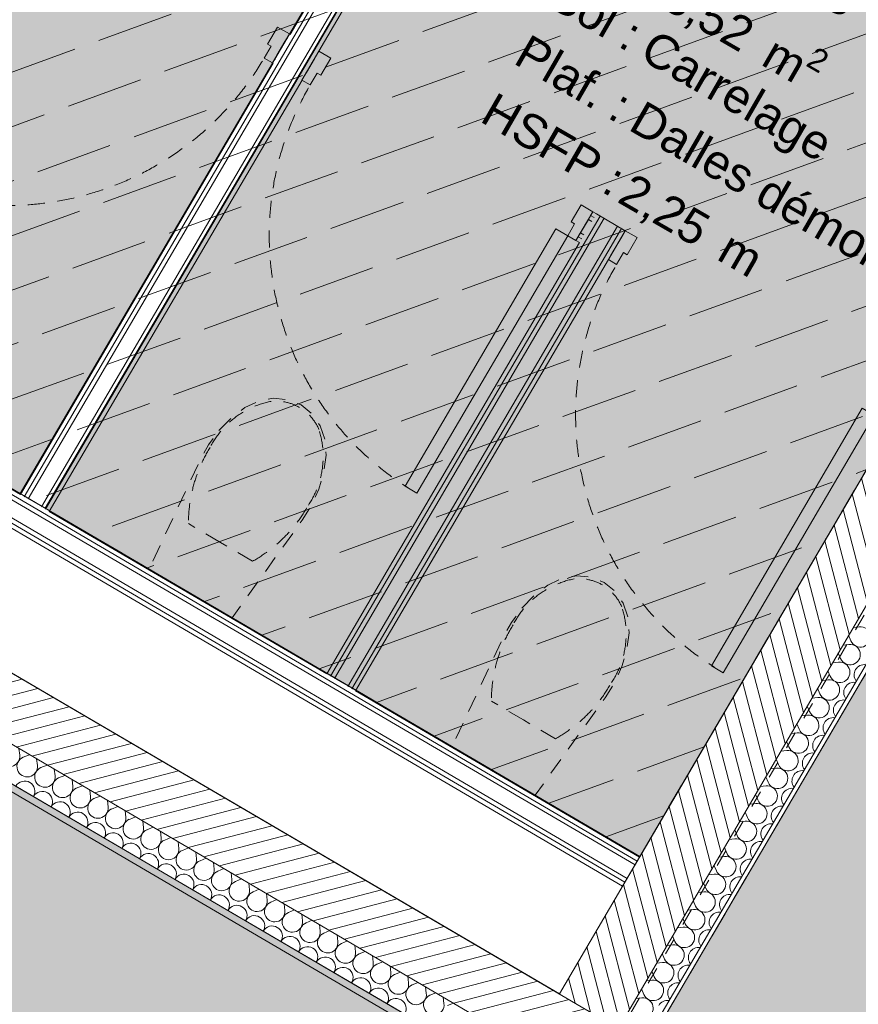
# Model space of a CAD drawing. Header units: millimetres. Extents: x -95266 to 45774, y -33242 to 22435.
# Tile 54 of 88: x -70757 to -68301, y 4551 to 7435. Entities that reach past the tile are written whole.
import ezdxf
from ezdxf.enums import TextEntityAlignment as Align

# ---------------------------------------------------------------- set-up
doc = ezdxf.new("R2010")
doc.units = ezdxf.units.MM
doc.header["$MEASUREMENT"] = 0
for name, pattern in [('! FIN Pointille', [87.5, 50, -37.5]), ('! STR Pointille', [87.5, 50, -37.5]), ('TIRET 2', [100, 50, -50]), ('Tirets petits', [125, 75, -50])]:
    doc.linetypes.add(name, pattern=pattern)
for name, color, linetype in [('01-STR_Dalles.ARCHI', 7, 'Continuous'), ('01-STR_Murs extérieurs.ARCHI', 7, 'Continuous'), ('01-STR_Murs.ARCHI', 7, 'Continuous'), ('03-SURFACE _ Utile.ARCHI', 7, 'Continuous'), ('04-SOE_Cloisons .ARCHI', 7, 'Continuous'), ('04-SOE_Faux Plafond.ARCHI', 7, 'Continuous'), ('04-SOE_Revetement de sol.ARCHI', 7, 'Continuous'), ('05-INF _ Sécurité CF.ARCHI', 7, 'Continuous'), ('06-REP _ EQUIP MOBI _ hors marché.ARCHI', 7, 'Continuous'), ('Marques de Zone Archicad', 7, 'Continuous'), ('Portes Archicad', 7, 'Continuous')]:
    doc.layers.add(name, color=color, linetype=linetype)
doc.styles.add('STYLE_GENERE_1', font='arial.ttf')
doc.styles.add('STYLE_GENERE_2', font='arial.ttf')

# ---------------------------------------------------------------- blocks, each defined once
blk = doc.blocks.new('Dalle_1_2', base_point=(-76490.4, 21808.4))
at = {"layer": '01-STR_Dalles.ARCHI', "color": 7, "linetype": 'Continuous', "lineweight": 5, "flags": 128}
blk.add_lwpolyline([(-76490.4, 21808.4), (-87291.7, 4437.9), (-82006.1, 1387.3), (-82425.9, 539.4), (-77581.8, -2296.9), (-72433.7, 6489), (-56478, -2855), (-54056.4, -4268.9), (-54717.7, -5397.6), (-55839.4, -4740.4), (-56513, -5890.1), (-48741.5, -10399.6), (-47429.1, -8161.6), (-44547, -9851.7), (-45759.6, -11920.3), (-44179.8, -12831.6), (-42533.9, -10035.9), (-41442, -10665.3), (-36023.4, -1555.2)], close=True, dxfattribs=at)
blk = doc.blocks.new('Espace collaboratif__9_2', base_point=(-64221.4, 3735.4))
at = {"layer": '03-SURFACE _ Utile.ARCHI', "linetype": 'Continuous', "lineweight": 0, "true_color": 0xe4e4e4}
blk.add_hatch(color=254, dxfattribs=at).paths.add_polyline_path([(-67186.2, 7384.9), (-68917.6, 4429.9), (-59819.3, -898.3), (-58094.5, 2058)])
at = {"layer": 'Marques de Zone Archicad', "color": 7, "lineweight": 5}
for tag, height, style, p in [('ROOM_NAME', 125, 'STYLE_GENERE_2', (-64359.8, 4467.1)), ('measuredAreaCode', 100, 'STYLE_GENERE_1', (-64575.9, 4098.6)), ('DUMMY_862', 100, 'STYLE_GENERE_1', (-64674.1, 3928.5)), ('DUMMY_864', 100, 'STYLE_GENERE_1', (-64772.3, 3758.4)), ('DUMMY_863', 100, 'STYLE_GENERE_1', (-64403.4, 3772.2)), ('DUMMY_861', 125, 'STYLE_GENERE_2', (-62998.4, 3709.7)), ('titleZoneLevel', 100, 'STYLE_GENERE_1', (-64870.5, 3588.3)), ('DUMMY_865', 100, 'STYLE_GENERE_1', (-64435.6, 3564))]:
    blk.add_attdef(tag, text='', height=height, rotation=329.9997, dxfattribs=dict(at, style=style)).set_placement(p, align=Align.TOP_LEFT)
blk = doc.blocks.new('Sanitaires_VEFA_10_2', base_point=(-68763.2, 7287.3))
at = {"layer": '03-SURFACE _ Utile.ARCHI', "linetype": 'Continuous', "lineweight": 0, "true_color": 0xdbebd6}
blk.add_hatch(color=254, dxfattribs=at).paths.add_polyline_path([(-68940.9, 4983.4), (-67558.8, 7342.4), (-69300.3, 8362.9), (-70682.5, 6003.9)])
at = {"layer": 'Marques de Zone Archicad', "color": 7, "lineweight": 5, "char_height": 100, "attachment_point": 1, "rotation": 329.9997, "style": 'STYLE_GENERE_1'}
for s, insert in [('\\A1;{\\pql;\\pt0,3300;\\fArial|b0|i0|c0|p0;\\W1.000000;5,52\\fArial|b0|i0|c0|p0;\\W1.000000;\\A1{\\H.66x;\\S^  ;}\\fArial|b0|i0|c0|p0;\\W1.000000; m\\fArial|b0|i0|c0|p0;\\W1.000000;\\A1{\\H.66x;\\S2^  ;}}', (-68816.7, 7585)), ('\\A1;{\\pql;\\pt0,3300;\\fArial|b0|i0|c0|p0;\\W1.000000;2,25\\fArial|b0|i0|c0|p0;\\W1.000000;\\A1{\\H.66x;\\S^  ;}\\fArial|b0|i0|c0|p0;\\W1.000000; m\\fArial|b0|i0|c0|p0;\\W1.000000;\\A1{\\H.66x;\\S^  ;}}', (-68961, 6989.5))]:
    blk.add_mtext(s, dxfattribs=dict(at, insert=insert))
at = {"layer": 'Marques de Zone Archicad', "color": 7, "lineweight": 5}
for tag, height, style, p in [('ROOM_NAME', 125, 'STYLE_GENERE_2', (-68950.6, 7934)), ('measuredAreaCode', 100, 'STYLE_GENERE_1', (-69068.5, 7735.6)), ('DUMMY_862', 100, 'STYLE_GENERE_1', (-69166.7, 7565.4)), ('DUMMY_861', 125, 'STYLE_GENERE_2', (-68241, 7552.8)), ('DUMMY_864', 100, 'STYLE_GENERE_1', (-69264.9, 7395.3)), ('DUMMY_863', 100, 'STYLE_GENERE_1', (-68896.1, 7409.2)), ('titleZoneLevel', 100, 'STYLE_GENERE_1', (-69363.1, 7225.2)), ('DUMMY_865', 100, 'STYLE_GENERE_1', (-68928.3, 7201))]:
    blk.add_attdef(tag, text='', height=height, rotation=329.9997, dxfattribs=dict(at, style=style)).set_placement(p, align=Align.TOP_LEFT)
blk = doc.blocks.new('Sanitaires_VEFA_17_2', base_point=(-70629.7, 8335.3))
at = {"layer": '03-SURFACE _ Utile.ARCHI', "linetype": 'Continuous', "lineweight": 0, "true_color": 0xdbebd6}
blk.add_hatch(color=254, dxfattribs=at).paths.add_polyline_path([(-72477.2, 7055.5), (-70755.9, 6046.9), (-69373.7, 8405.8), (-71094.9, 9414.4)])
at = {"layer": 'Marques de Zone Archicad', "color": 7, "lineweight": 5, "insert": (-70827.5, 8037.5), "char_height": 100, "attachment_point": 1, "rotation": 329.9997, "style": 'STYLE_GENERE_1'}
blk.add_mtext('\\A1;{\\pql;\\pt0,3300;\\fArial|b0|i0|c0|p0;\\W1.000000;2,25\\fArial|b0|i0|c0|p0;\\W1.000000;\\A1{\\H.66x;\\S^  ;}\\fArial|b0|i0|c0|p0;\\W1.000000; m\\fArial|b0|i0|c0|p0;\\W1.000000;\\A1{\\H.66x;\\S^  ;}}', dxfattribs=at)
at = {"layer": 'Marques de Zone Archicad', "color": 7, "lineweight": 5}
for tag, height, style, p in [('ROOM_NAME', 125, 'STYLE_GENERE_2', (-70817.2, 8982)), ('measuredAreaCode', 100, 'STYLE_GENERE_1', (-70935.1, 8783.5)), ('DUMMY_862', 100, 'STYLE_GENERE_1', (-71033.3, 8613.4)), ('DUMMY_861', 125, 'STYLE_GENERE_2', (-70107.5, 8600.8)), ('DUMMY_863', 100, 'STYLE_GENERE_1', (-70762.6, 8457.2)), ('DUMMY_864', 100, 'STYLE_GENERE_1', (-71131.5, 8443.3)), ('titleZoneLevel', 100, 'STYLE_GENERE_1', (-71229.7, 8273.2)), ('DUMMY_865', 100, 'STYLE_GENERE_1', (-70794.9, 8249))]:
    blk.add_attdef(tag, text='', height=height, rotation=329.9997, dxfattribs=dict(at, style=style)).set_placement(p, align=Align.TOP_LEFT)
blk = doc.blocks.new('Dalle_2_2', base_point=(-75664.5, 975.3))
at = {"layer": '01-STR_Dalles.ARCHI', "linetype": 'Continuous', "lineweight": 5}
h = blk.add_hatch(dxfattribs=at)
h.set_pattern_fill('GRAVILLON_0002', color=8, style=0, pattern_type=2)
h.set_pattern_definition([(45, (0, 175), (-55.68466, 55.68466), [0, -52.5, 0, -78.75]), (110, (175, 175), (74.00079, 26.93409), [0, -38.5, 0, -66.5])])
h.paths.add_polyline_path([(-75664.5, 975.3), (-73936.6, -29.2), (-72034.9, 3175.5), (-57767.4, -5081.8), (-56608.4, -3103.1), (-72575.3, 6247.4)])
h.paths.add_polyline_path([(-67897.4, 2587.8), (-67034.6, 2082.2), (-67540.1, 1219.4), (-68402.9, 1725)], flags=0)
h.paths.add_polyline_path([(-65567.8, 1222.8), (-64705, 717.2), (-65210.6, -145.6), (-66073.4, 360)], flags=0)
h.paths.add_polyline_path([(-63238.3, -142.2), (-62375.5, -647.8), (-62881, -1510.6), (-63743.8, -1005)], flags=0)
at = {"layer": '01-STR_Dalles.ARCHI', "color": 7, "linetype": 'Continuous', "lineweight": 5, "flags": 128}
blk.add_lwpolyline([(-75664.5, 975.3), (-73936.6, -29.2), (-72034.9, 3175.5), (-57767.4, -5081.8), (-56608.4, -3103.1), (-72575.3, 6247.4)], close=True, dxfattribs=at)
blk = doc.blocks.new('Dalle_10_2', base_point=(-67186.2, 7384.9))
at = {"layer": '04-SOE_Faux Plafond.ARCHI', "color": 252, "linetype": 'Tirets petits', "lineweight": 5, "flags": 128}
blk.add_lwpolyline([(-67186.2, 7384.9), (-54748.7, 97.2), (-56478, -2855), (-68917.6, 4429.9)], close=True, dxfattribs=at)
blk = doc.blocks.new('Dalle_19_2', base_point=(-67186.2, 7384.9))
at = {"layer": '04-SOE_Revetement de sol.ARCHI', "color": 7, "linetype": 'Continuous', "lineweight": 5, "flags": 128}
blk.add_lwpolyline([(-67186.2, 7384.9), (-54748.5, 97.1), (-56478, -2855), (-68917.6, 4429.9)], close=True, dxfattribs=at)
blk = doc.blocks.new('Dalle_22_2', base_point=(-72476.9, 7055.3))
at = {"layer": '04-SOE_Revetement de sol.ARCHI', "color": 7, "linetype": 'Continuous', "lineweight": 5, "flags": 128}
blk.add_lwpolyline([(-72476.9, 7055.3), (-71095.1, 9414.1), (-67558.8, 7342.4), (-68940.7, 4983.3)], close=True, dxfattribs=at)
blk = doc.blocks.new('Dalle_24_2', base_point=(-71094.9, 9414.4))
at = {"layer": '04-SOE_Faux Plafond.ARCHI', "linetype": 'Continuous', "lineweight": 5, "true_color": 0xb3b3b3}
h = blk.add_hatch(dxfattribs=at)
h.set_pattern_fill('Tirets_0002', color=253, style=0, pattern_type=2)
h.set_pattern_definition([(20, (0, 0), (-102.606, 281.9078), [225, -75]), (20, (89.65, 192.26), (-102.606, 281.9078), [225, -75])])
h.paths.add_polyline_path([(-71094.9, 9414.4), (-72477.2, 7055.5), (-68941, 4983.5), (-67558.8, 7342.4)])
at = {"layer": '04-SOE_Faux Plafond.ARCHI', "color": 252, "linetype": 'Tirets petits', "lineweight": 5, "flags": 128}
blk.add_lwpolyline([(-71094.9, 9414.4), (-72477.2, 7055.5), (-68941, 4983.5), (-67558.8, 7342.4)], close=True, dxfattribs=at)
blk = doc.blocks.new('*X167')
at = {"layer": '01-STR_Murs.ARCHI', "color": 7, "linetype": 'Continuous', "lineweight": 5}
for p, q in [((-68298.2, 5656.7), (-68315.9, 5654.7)), ((-68322.5, 5615.3), (-68329.3, 5631.7)), ((-68328.5, 5604.9), (-68346.2, 5602.9)), ((-68352.8, 5563.5), (-68359.7, 5579.9)), ((-68358.9, 5553.1), (-68376.5, 5551.1)), ((-68383.1, 5511.7), (-68390, 5528.1)), ((-68389.2, 5501.4), (-68406.9, 5499.4)), ((-68413.5, 5460), (-68420.3, 5476.4)), ((-68443.8, 5408.2), (-68450.7, 5424.6)), ((-68419.5, 5449.6), (-68437.2, 5447.6)), ((-68449.9, 5397.8), (-68467.5, 5395.8)), ((-68474.1, 5356.4), (-68481, 5372.8)), ((-68480.2, 5346.1), (-68497.9, 5344.1)), ((-68504.5, 5304.7), (-68511.3, 5321.1)), ((-68510.5, 5294.3), (-68528.2, 5292.3)), ((-68534.8, 5252.9), (-68541.7, 5269.3)), ((-68540.9, 5242.5), (-68558.5, 5240.5)), ((-68565.1, 5201.1), (-68572, 5217.5)), ((-68595.5, 5149.4), (-68602.3, 5165.8)), ((-68571.2, 5190.8), (-68588.9, 5188.8)), ((-68601.5, 5139), (-68619.2, 5137)), ((-68625.8, 5097.6), (-68632.7, 5114)), ((-68631.8, 5087.2), (-68649.5, 5085.2)), ((-68656.1, 5045.8), (-68663, 5062.2)), ((-68662.2, 5035.5), (-68679.8, 5033.4)), ((-68686.4, 4994), (-68693.3, 5010.4)), ((-68692.5, 4983.7), (-68710.2, 4981.7)), ((-68722.8, 4931.9), (-68740.5, 4929.9)), ((-68716.8, 4942.3), (-68723.7, 4958.7)), ((-68747.1, 4890.5), (-68754, 4906.9)), ((-68753.2, 4880.2), (-68770.8, 4878.1)), ((-68777.4, 4838.7), (-68784.3, 4855.1)), ((-68783.5, 4828.4), (-68801.2, 4826.4)), ((-68807.8, 4787), (-68814.7, 4803.4)), ((-68813.8, 4776.6), (-68831.5, 4774.6)), ((-68838.1, 4735.2), (-68845, 4751.6)), ((-68844.2, 4724.9), (-68861.8, 4722.8)), ((-68874.5, 4673.1), (-68892.2, 4671.1)), ((-68868.4, 4683.4), (-68875.3, 4699.8)), ((-68898.8, 4631.7), (-68905.6, 4648.1)), ((-68904.8, 4621.3), (-68922.5, 4619.3)), ((-68929.1, 4579.9), (-68936, 4596.3)), ((-68935.2, 4569.5), (-68952.8, 4567.5))]:
    blk.add_line(p, q, dxfattribs=at)
for centre, start, end in [((-68294.8, 5626.9), 202.7637, 96.5035), ((-68325.1, 5575.1), 202.7637, 96.5035), ((-68355.5, 5523.3), 202.7637, 96.5035), ((-68283.4, 5515.9), 81.6087, 149.6336), ((-68283.4, 5515.9), 149.6336, 217.6585), ((-68385.8, 5471.6), 202.7637, 96.5035), ((-68313.7, 5464.1), 81.6087, 149.6336), ((-68313.7, 5464.1), 149.6336, 217.6585), ((-68416.1, 5419.8), 202.7637, 96.5035), ((-68344, 5412.3), 149.6336, 217.6585), ((-68344, 5412.3), 81.6087, 149.6336), ((-68446.5, 5368), 202.7637, 96.5035), ((-68374.3, 5360.6), 149.6336, 217.6585), ((-68374.3, 5360.6), 81.6087, 149.6336), ((-68476.8, 5316.3), 202.7637, 96.5035), ((-68404.7, 5308.8), 81.6087, 149.6336), ((-68404.7, 5308.8), 149.6336, 217.6585), ((-68507.1, 5264.5), 202.7637, 96.5035), ((-68435, 5257), 81.6087, 149.6336), ((-68435, 5257), 149.6336, 217.6585), ((-68537.5, 5212.7), 202.7637, 96.5035), ((-68465.3, 5205.3), 149.6336, 217.6585), ((-68465.3, 5205.3), 81.6087, 149.6336), ((-68567.8, 5161), 202.7637, 96.5035), ((-68495.7, 5153.5), 149.6336, 217.6585), ((-68495.7, 5153.5), 81.6087, 149.6336), ((-68598.1, 5109.2), 202.7637, 96.5035), ((-68526, 5101.7), 149.6336, 217.6585), ((-68526, 5101.7), 81.6087, 149.6336), ((-68628.5, 5057.4), 202.7637, 96.5035), ((-68556.3, 5049.9), 81.6087, 149.6336), ((-68556.3, 5049.9), 149.6336, 217.6585), ((-68658.8, 5005.7), 202.7637, 96.5035), ((-68586.7, 4998.2), 81.6087, 149.6336), ((-68586.7, 4998.2), 149.6336, 217.6585), ((-68689.1, 4953.9), 202.7637, 96.5035), ((-68617, 4946.4), 149.6336, 217.6585), ((-68617, 4946.4), 81.6087, 149.6336), ((-68719.4, 4902.1), 202.7637, 96.5035), ((-68647.3, 4894.6), 149.6336, 217.6585), ((-68647.3, 4894.6), 81.6087, 149.6336), ((-68749.8, 4850.4), 202.7637, 96.5035), ((-68677.7, 4842.9), 149.6336, 217.6585), ((-68677.7, 4842.9), 81.6087, 149.6336), ((-68780.1, 4798.6), 202.7637, 96.5035), ((-68708, 4791.1), 81.6087, 149.6336), ((-68708, 4791.1), 149.6336, 217.6585), ((-68810.4, 4746.8), 202.7637, 96.5035), ((-68738.3, 4739.3), 81.6087, 149.6336), ((-68738.3, 4739.3), 149.6336, 217.6585), ((-68840.8, 4695), 202.7637, 96.5035), ((-68768.7, 4687.6), 149.6336, 217.6585), ((-68768.7, 4687.6), 81.6087, 149.6336), ((-68871.1, 4643.3), 202.7637, 96.5035), ((-68799, 4635.8), 149.6336, 217.6585), ((-68799, 4635.8), 81.6087, 149.6336), ((-68901.4, 4591.5), 202.7637, 96.5035), ((-68829.3, 4584), 149.6336, 217.6585), ((-68829.3, 4584), 81.6087, 149.6336), ((-68931.8, 4539.7), 202.7637, 96.5035), ((-68859.7, 4532.3), 81.6087, 149.6336)]:
    blk.add_arc(centre, 30, start, end, dxfattribs=at)
blk = doc.blocks.new('Mur_19_2', base_point=(-69176.5, 4581.5))
at = {"layer": '01-STR_Murs.ARCHI', "linetype": 'Continuous', "lineweight": 0, "true_color": 0x000000}
h = blk.add_hatch(dxfattribs=at)
h.set_pattern_fill('Hachure_simple_0002', color=18, style=0, pattern_type=2)
h.set_pattern_definition([(104.633596, (0, 0), (36.283545, 9.473878), [])])
h.paths.add_polyline_path([(-67558.8, 7342.4), (-69176.5, 4581.5), (-69003.9, 4480.4), (-67386.2, 7241.3)])
at = {"layer": '01-STR_Murs.ARCHI', "color": 7, "linetype": 'Continuous', "lineweight": 5}
for p, q in [((-68928.8, 4436.5), (-67210.1, 7369.9)), ((-69003.9, 4480.4), (-67386.2, 7241.3))]:
    blk.add_line(p, q, dxfattribs=at)
at = {"layer": '01-STR_Murs.ARCHI', "color": 7, "linetype": 'Continuous', "lineweight": 5, "flags": 128}
for points in [[(-68917.6, 4429.9), (-67148.3, 7449.6)], [(-67558.8, 7342.4), (-69176.5, 4581.5)]]:
    blk.add_lwpolyline(points, dxfattribs=at)
at = {"layer": '01-STR_Murs.ARCHI', "color": 7, "lineweight": 5}
blk.add_blockref('*X167', (0, 0), dxfattribs=at)
blk = doc.blocks.new('*X374')
at = {"layer": '01-STR_Murs extérieurs.ARCHI', "color": 7, "linetype": 'Continuous', "lineweight": 5}
for p, q in [((-70757, 5280.6), (-70759.2, 5299.8)), ((-70746.7, 5274.6), (-70728.9, 5282)), ((-70705.3, 5250.3), (-70707.5, 5269.5)), ((-70694.9, 5244.2), (-70677.1, 5251.7)), ((-70653.5, 5220), (-70655.7, 5239.2)), ((-70643.1, 5213.9), (-70625.3, 5221.4)), ((-70601.7, 5189.7), (-70603.9, 5208.8)), ((-70591.4, 5183.6), (-70573.5, 5191.1)), ((-70549.9, 5159.3), (-70552.1, 5178.5)), ((-70539.6, 5153.3), (-70521.8, 5160.7)), ((-70498.2, 5129), (-70500.4, 5148.2)), ((-70487.8, 5122.9), (-70470, 5130.4)), ((-70446.4, 5098.7), (-70448.6, 5117.9)), ((-70436, 5092.6), (-70418.2, 5100.1)), ((-70394.6, 5068.4), (-70396.8, 5087.6)), ((-70384.3, 5062.3), (-70366.4, 5069.8)), ((-70342.8, 5038.1), (-70345, 5057.2)), ((-70332.5, 5032), (-70314.7, 5039.5)), ((-70291.1, 5007.7), (-70293.3, 5026.9)), ((-70280.7, 5001.7), (-70262.9, 5009.1)), ((-70239.3, 4977.4), (-70241.5, 4996.6)), ((-70228.9, 4971.3), (-70211.1, 4978.8)), ((-70187.5, 4947.1), (-70189.7, 4966.3)), ((-70177.2, 4941), (-70159.3, 4948.5)), ((-70135.7, 4916.8), (-70137.9, 4936)), ((-70125.4, 4910.7), (-70107.6, 4918.2)), ((-70084, 4886.4), (-70086.2, 4905.6)), ((-70073.6, 4880.4), (-70055.8, 4887.9)), ((-70032.2, 4856.1), (-70034.4, 4875.3)), ((-70021.8, 4850.1), (-70004, 4857.5)), ((-69980.4, 4825.8), (-69982.6, 4845)), ((-69970.1, 4819.7), (-69952.2, 4827.2)), ((-69928.6, 4795.5), (-69930.8, 4814.7)), ((-69918.3, 4789.4), (-69900.5, 4796.9)), ((-69876.9, 4765.2), (-69879.1, 4784.4)), ((-69866.5, 4759.1), (-69848.7, 4766.6)), ((-69825.1, 4734.8), (-69827.3, 4754)), ((-69814.7, 4728.8), (-69796.9, 4736.3)), ((-69773.3, 4704.5), (-69775.5, 4723.7)), ((-69763, 4698.5), (-69745.1, 4705.9)), ((-69721.5, 4674.2), (-69723.7, 4693.4)), ((-69711.2, 4668.1), (-69693.4, 4675.6)), ((-69669.8, 4643.9), (-69672, 4663.1)), ((-69659.4, 4637.8), (-69641.6, 4645.3)), ((-69618, 4613.6), (-69620.2, 4632.8)), ((-69607.6, 4607.5), (-69589.8, 4615)), ((-69566.2, 4583.2), (-69568.4, 4602.4)), ((-69555.9, 4577.2), (-69538, 4584.7)), ((-69514.4, 4552.9), (-69516.6, 4572.1)), ((-69504.1, 4546.9), (-69486.3, 4554.3))]:
    blk.add_line(p, q, dxfattribs=at)
for centre, start, end in [((-70786.8, 5277.2), 112.7758, 6.5156), ((-70735.1, 5246.9), 112.7758, 6.5156), ((-70683.3, 5216.6), 112.7758, 6.5156), ((-70742.5, 5174.8), 59.6457, 150.6904), ((-70742.5, 5174.8), 328.601, 59.6457), ((-70631.5, 5186.2), 112.7758, 6.5156), ((-70690.8, 5144.5), 59.6457, 150.6904), ((-70690.8, 5144.5), 328.601, 59.6457), ((-70579.7, 5155.9), 112.7758, 6.5156), ((-70639, 5114.1), 59.6457, 150.6904), ((-70639, 5114.1), 328.601, 59.6457), ((-70528, 5125.6), 112.7758, 6.5156), ((-70587.2, 5083.8), 59.6457, 150.6904), ((-70587.2, 5083.8), 328.601, 59.6457), ((-70476.2, 5095.3), 112.7758, 6.5156), ((-70535.4, 5053.5), 59.6457, 150.6904), ((-70535.4, 5053.5), 328.601, 59.6457), ((-70424.4, 5065), 112.7758, 6.5156), ((-70483.7, 5023.2), 59.6457, 150.6904), ((-70483.7, 5023.2), 328.601, 59.6457), ((-70372.6, 5034.6), 112.7758, 6.5156), ((-70431.9, 4992.9), 59.6457, 150.6904), ((-70431.9, 4992.9), 328.601, 59.6457), ((-70320.9, 5004.3), 112.7758, 6.5156), ((-70380.1, 4962.5), 59.6457, 150.6904), ((-70269.1, 4974), 112.7758, 6.5156), ((-70380.1, 4962.5), 328.601, 59.6457), ((-70328.3, 4932.2), 59.6457, 150.6904), ((-70217.3, 4943.7), 112.7758, 6.5156), ((-70328.3, 4932.2), 328.601, 59.6457), ((-70276.6, 4901.9), 59.6457, 150.6904), ((-70165.5, 4913.4), 112.7758, 6.5156), ((-70276.6, 4901.9), 328.601, 59.6457), ((-70113.8, 4883), 112.7758, 6.5156), ((-70224.8, 4871.6), 59.6457, 150.6904), ((-70224.8, 4871.6), 328.601, 59.6457), ((-70062, 4852.7), 112.7758, 6.5156), ((-70173, 4841.3), 59.6457, 150.6904), ((-70173, 4841.3), 328.601, 59.6457), ((-70010.2, 4822.4), 112.7758, 6.5156), ((-70121.2, 4810.9), 59.6457, 150.6904), ((-70121.2, 4810.9), 328.601, 59.6457), ((-69958.4, 4792.1), 112.7758, 6.5156), ((-70069.5, 4780.6), 59.6457, 150.6904), ((-70069.5, 4780.6), 328.601, 59.6457), ((-69906.7, 4761.8), 112.7758, 6.5156), ((-70017.7, 4750.3), 59.6457, 150.6904), ((-70017.7, 4750.3), 328.601, 59.6457), ((-69854.9, 4731.4), 112.7758, 6.5156), ((-69965.9, 4720), 59.6457, 150.6904), ((-69965.9, 4720), 328.601, 59.6457), ((-69914.1, 4689.6), 59.6457, 150.6904), ((-69914.1, 4689.6), 328.601, 59.6457), ((-69803.1, 4701.1), 112.7758, 6.5156), ((-69862.4, 4659.3), 59.6457, 150.6904), ((-69862.4, 4659.3), 328.601, 59.6457), ((-69751.3, 4670.8), 112.7758, 6.5156), ((-69810.6, 4629), 59.6457, 150.6904), ((-69810.6, 4629), 328.601, 59.6457), ((-69699.6, 4640.5), 112.7758, 6.5156), ((-69758.8, 4598.7), 59.6457, 150.6904), ((-69758.8, 4598.7), 328.601, 59.6457), ((-69647.8, 4610.2), 112.7758, 6.5156), ((-69707, 4568.4), 59.6457, 150.6904), ((-69707, 4568.4), 328.601, 59.6457), ((-69596, 4579.8), 112.7758, 6.5156), ((-69655.3, 4538), 59.6457, 150.6904), ((-69655.3, 4538), 328.601, 59.6457), ((-69544.2, 4549.5), 112.7758, 6.5156)]:
    blk.add_arc(centre, 30, start, end, dxfattribs=at)
blk = doc.blocks.new('Mur_93_2', base_point=(-72433.7, 6489))
at = {"layer": '01-STR_Murs extérieurs.ARCHI', "linetype": 'Continuous', "lineweight": 0, "true_color": 0x000000}
h = blk.add_hatch(dxfattribs=at)
h.set_pattern_fill('Hachure_simple_0002', color=18, style=0, pattern_type=2)
h.set_pattern_definition([(14.645724, (0, 0), (-9.481558, 36.281539), [])])
h.paths.add_polyline_path([(-72278.4, 6398.1), (-72369.4, 6242.8), (-68459.8, 3953.2), (-68368.9, 4108.6)])
at = {"layer": '01-STR_Murs extérieurs.ARCHI', "color": 7, "linetype": 'Continuous', "lineweight": 5}
for p, q in [((-72283.1, 6192.2), (-68459.8, 3953.2)), ((-72316.4, 6095.8), (-68510.4, 3866.9))]:
    blk.add_line(p, q, dxfattribs=at)
at = {"layer": '01-STR_Murs extérieurs.ARCHI', "color": 7, "linetype": 'Continuous', "lineweight": 5, "flags": 128}
for points in [[(-69176.5, 4581.5), (-72278.4, 6398.1)], [(-72326.5, 6078.6), (-68520.5, 3849.7)]]:
    blk.add_lwpolyline(points, dxfattribs=at)
at = {"layer": '01-STR_Murs extérieurs.ARCHI', "color": 7, "lineweight": 5}
blk.add_blockref('*X374', (0, 0), dxfattribs=at)
blk = doc.blocks.new('Mur_132_2', base_point=(-70720.2, 5910.1))
at = {"layer": '04-SOE_Cloisons .ARCHI', "color": 7, "linetype": 'Continuous', "lineweight": 5}
for p, q in [((-70743.9, 6037.6), (-69360.7, 8398.2)), ((-70732.7, 6031), (-69349.5, 8391.7)), ((-70693, 6007.8), (-69309.8, 8368.4)), ((-70681.8, 6001.2), (-69298.6, 8361.8))]:
    blk.add_line(p, q, dxfattribs=at)
at = {"layer": '04-SOE_Cloisons .ARCHI', "color": 7, "linetype": 'Continuous', "lineweight": 5, "flags": 128}
for points in [[(-69371.9, 8404.8), (-69965.4, 7392)], [(-69287.4, 8355.3), (-69371.9, 8404.8)], [(-69880.8, 7342.6), (-69287.4, 8355.3)], [(-70015, 7307.4), (-70755.2, 6044.2)], [(-70670.6, 5994.6), (-69930.3, 7258)]]:
    blk.add_lwpolyline(points, dxfattribs=at)
blk = doc.blocks.new('Mur_133_2', base_point=(-72527.4, 6969))
at = {"layer": '04-SOE_Cloisons .ARCHI', "color": 7, "linetype": 'Continuous', "lineweight": 5}
for p, q in [((-72484.5, 7042.4), (-68948.3, 4970.3)), ((-72491, 7031.1), (-68954.8, 4959.1)), ((-72520.9, 6980.2), (-68984.7, 4908.2)), ((-72514.3, 6991.5), (-68978.1, 4919.4))]:
    blk.add_line(p, q, dxfattribs=at)
at = {"layer": '04-SOE_Cloisons .ARCHI', "color": 7, "linetype": 'Continuous', "lineweight": 5, "flags": 128}
for points in [[(-72527.4, 6969), (-68991.2, 4897)], [(-70755.2, 6044.2), (-71567.9, 6520.4)], [(-69857.9, 5518.4), (-70670.6, 5994.6)], [(-68941.7, 4981.6), (-69773.3, 5468.8)], [(-68991.2, 4897), (-68941.7, 4981.6)]]:
    blk.add_lwpolyline(points, dxfattribs=at)
blk = doc.blocks.new('Porte 27_13')
at = {"layer": 'Portes Archicad', "color": 7, "linetype": 'Continuous', "lineweight": 5}
for p, q in [((397, 0), (397, 874)), ((397, 874), (437, 874)), ((437, 874), (437, 0)), ((-437, 0), (-465, 0)), ((-465, 0), (-465, -98)), ((-465, 0), (-465, -13)), ((-465, 0), (-465, -13)), ((-437, -40), (-437, 0)), ((437, 0), (397, 0)), ((465, 0), (437, 0)), ((437, 0), (437, -40)), ((465, -98), (465, 0)), ((465, 0), (465, -13)), ((465, 0), (465, -13)), ((-465, -13), (-465, -26)), ((-465, -13), (-465, -26)), ((-465, -26), (-465, -72)), ((-465, -26), (-465, -72)), ((465, -13), (465, -26)), ((465, -13), (465, -26)), ((465, -26), (465, -72)), ((465, -26), (465, -72)), ((-425, -40), (-437, -40)), ((-425, -98), (-425, -40)), ((437, -40), (425, -40)), ((425, -40), (425, -98)), ((-465, -72), (-465, -85)), ((-465, -72), (-465, -85)), ((-465, -85), (-465, -98)), ((-465, -85), (-465, -98)), ((465, -72), (465, -85)), ((465, -72), (465, -85)), ((465, -85), (465, -98)), ((465, -85), (465, -98)), ((-465, -98), (-425, -98)), ((425, -98), (465, -98))]:
    blk.add_line(p, q, dxfattribs=at)
at = {"layer": 'Portes Archicad', "color": 8, "linetype": '! FIN Pointille', "lineweight": 5}
blk.add_arc((437, 0), 874, 90, 180, dxfattribs=at)
blk = doc.blocks.new('Mur_134_2', base_point=(-68152.1, 6329.7))
at = {"layer": '04-SOE_Cloisons .ARCHI', "color": 7, "linetype": 'Continuous', "lineweight": 5}
for p, q in [((-69893.9, 7320.1), (-69887.4, 7331.3)), ((-69887.4, 7331.3), (-69880.8, 7342.6)), ((-69917.2, 7280.4), (-69893.9, 7320.1)), ((-69930.3, 7258), (-69923.8, 7269.2)), ((-69923.8, 7269.2), (-69917.2, 7280.4)), ((-69084.9, 6861.2), (-69078.4, 6872.4)), ((-69114.8, 6810.3), (-69091.5, 6850)), ((-69091.5, 6850), (-69084.9, 6861.2)), ((-69081.2, 6843.9), (-69091.5, 6850)), ((-69074.6, 6855.1), (-69084.9, 6861.2)), ((-69121.3, 6799.1), (-69114.8, 6810.3)), ((-69104.4, 6804.2), (-69114.8, 6810.3)), ((-68990, 6805.6), (-68983.5, 6816.8)), ((-69127.9, 6787.9), (-69121.3, 6799.1)), ((-69111, 6793), (-69121.3, 6799.1)), ((-69019.9, 6754.7), (-68996.6, 6794.4)), ((-68996.6, 6794.4), (-68990, 6805.6)), ((-69026.4, 6743.5), (-69019.9, 6754.7)), ((-69033, 6732.3), (-69026.4, 6743.5)), ((-68187.6, 6335.4), (-68181.1, 6346.7)), ((-68217.5, 6284.5), (-68194.2, 6324.2)), ((-68194.2, 6324.2), (-68187.6, 6335.4)), ((-68165.3, 6307.3), (-68194.2, 6324.2)), ((-68158.7, 6318.5), (-68187.6, 6335.4)), ((-68230.6, 6262.1), (-68224, 6273.3)), ((-68224, 6273.3), (-68217.5, 6284.5)), ((-68195.1, 6256.4), (-68224, 6273.3)), ((-68188.5, 6267.6), (-68217.5, 6284.5))]:
    blk.add_line(p, q, dxfattribs=at)
at = {"layer": '04-SOE_Cloisons .ARCHI', "color": 7, "linetype": 'Continuous', "lineweight": 5, "flags": 128}
for points in [[(-69068, 6866.3), (-69078.4, 6872.4)], [(-69127.9, 6787.9), (-69117.6, 6781.8)], [(-68152.1, 6329.7), (-68181.1, 6346.7)], [(-68201.7, 6245.2), (-68152.1, 6329.7)], [(-68230.6, 6262.1), (-68201.7, 6245.2)]]:
    blk.add_lwpolyline(points, dxfattribs=at)
at = {"layer": 'Portes Archicad', "color": 7, "linetype": 'Continuous', "lineweight": 5, "xscale": -1, "zscale": 1000, "rotation": 149.6335964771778}
for p in [(-69529.1, 7022.9), (-68631.8, 6497.2)]:
    blk.add_blockref('Porte 27_13', p, dxfattribs=at)
blk = doc.blocks.new('Mur_135_2', base_point=(-71688.8, 8401.8))
at = {"layer": '04-SOE_Cloisons .ARCHI', "color": 7, "linetype": 'Continuous', "lineweight": 5}
for p, q in [((-71703.2, 8326.8), (-71680, 8366.5)), ((-71680, 8366.5), (-71701.9, 8379.4)), ((-71673.4, 8377.7), (-71695.4, 8390.6)), ((-71680, 8366.5), (-71673.4, 8377.7)), ((-71673.4, 8377.7), (-71666.8, 8388.9)), ((-71703.2, 8326.8), (-71725.2, 8339.7)), ((-71709.8, 8315.6), (-71731.8, 8328.5)), ((-71716.4, 8304.4), (-71709.8, 8315.6)), ((-71709.8, 8315.6), (-71703.2, 8326.8)), ((-70877.6, 7896.3), (-70871, 7907.6)), ((-70871, 7907.6), (-70864.4, 7918.8)), ((-70776.1, 7851.9), (-70871, 7907.6)), ((-70900.8, 7856.7), (-70877.6, 7896.3)), ((-70782.7, 7840.7), (-70877.6, 7896.3)), ((-70914, 7834.2), (-70907.4, 7845.4)), ((-70907.4, 7845.4), (-70900.8, 7856.7)), ((-70812.5, 7789.8), (-70907.4, 7845.4)), ((-70805.9, 7801), (-70900.8, 7856.7)), ((-70782.7, 7840.7), (-70776.1, 7851.9)), ((-70776.1, 7851.9), (-70769.5, 7863.2)), ((-70805.9, 7801), (-70782.7, 7840.7)), ((-70819.1, 7778.6), (-70812.5, 7789.8)), ((-70812.5, 7789.8), (-70805.9, 7801)), ((-69973.7, 7381.8), (-69967.1, 7393)), ((-70003.5, 7330.9), (-69980.3, 7370.6)), ((-69980.3, 7370.6), (-69973.7, 7381.8)), ((-69978.6, 7369.6), (-69980.3, 7370.6)), ((-69972, 7380.8), (-69973.7, 7381.8)), ((-70010.1, 7319.7), (-70003.5, 7330.9)), ((-70001.8, 7329.9), (-70003.5, 7330.9)), ((-70016.7, 7308.4), (-70010.1, 7319.7)), ((-70008.4, 7318.7), (-70010.1, 7319.7))]:
    blk.add_line(p, q, dxfattribs=at)
at = {"layer": '04-SOE_Cloisons .ARCHI', "color": 7, "linetype": 'Continuous', "lineweight": 5, "flags": 128}
for points in [[(-71688.8, 8401.8), (-71738.3, 8317.3)], [(-71666.8, 8388.9), (-71688.8, 8401.8)], [(-71738.3, 8317.3), (-71716.4, 8304.4)], [(-70769.5, 7863.2), (-70864.4, 7918.8)], [(-70914, 7834.2), (-70912.3, 7833.2)], [(-70827.7, 7783.7), (-70819.1, 7778.6)], [(-69965.4, 7392), (-69967.1, 7393)], [(-70016.7, 7308.4), (-70015, 7307.4)]]:
    blk.add_lwpolyline(points, dxfattribs=at)
at = {"layer": 'Portes Archicad', "color": 7, "linetype": 'Continuous', "lineweight": 5, "zscale": 1000, "rotation": 149.6320204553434}
for p in [(-71315.2, 8069.3), (-70417.9, 7543.5)]:
    blk.add_blockref('Porte 27_13', p, dxfattribs=at)
blk = doc.blocks.new('Mur_136_2', base_point=(-69822.8, 5384.3))
at = {"layer": '04-SOE_Cloisons .ARCHI', "color": 7, "linetype": 'Continuous', "lineweight": 5}
for p, q in [((-69846.6, 5511.8), (-69056.8, 6859.8)), ((-69835.4, 5505.2), (-69045.6, 6853.2)), ((-69795.7, 5482), (-69005.9, 6830)), ((-69784.5, 5475.4), (-68994.7, 6823.4))]:
    blk.add_line(p, q, dxfattribs=at)
at = {"layer": '04-SOE_Cloisons .ARCHI', "color": 7, "linetype": 'Continuous', "lineweight": 5, "flags": 128}
for points in [[(-68983.5, 6816.8), (-69068, 6866.4)], [(-69117.6, 6781.8), (-69857.9, 5518.4)], [(-69773.3, 5468.8), (-69033, 6732.3)]]:
    blk.add_lwpolyline(points, dxfattribs=at)
blk = doc.blocks.new('WC 27[60]_2', base_point=(-70256.5, 5754.3))
at = {"layer": '06-REP _ EQUIP MOBI _ hors marché.ARCHI', "color": 252, "linetype": '! STR Pointille', "lineweight": 5}
for p, q in [((-70169, 5903.6), (-70263, 5958.7)), ((-70075.1, 5848.5), (-70169, 5903.6))]:
    blk.add_line(p, q, dxfattribs=at)
at = {"layer": '06-REP _ EQUIP MOBI _ hors marché.ARCHI', "color": 252, "linetype": '! STR Pointille', "lineweight": 5, "flags": 128}
blk.add_lwpolyline([(-70173.5, 6231.2), (-70137.6, 6267.8), (-70097.5, 6298.7), (-70056.6, 6317.9), (-70013.7, 6325.8), (-69971.5, 6321.9), (-69933, 6306.5), (-69900.7, 6280.4), (-69876.7, 6245.5), (-69862.6, 6204.2), (-69859.4, 6159.2), (-69866.7, 6109.1), (-69881.1, 6059.9), (-69902.3, 6012.8), (-69929.8, 5969), (-70134.9, 5683), (-70378.2, 5825.6), (-70229, 6144.2), (-70204.2, 6189.6)], close=True, dxfattribs=at)
at = {"layer": '06-REP _ EQUIP MOBI _ hors marché.ARCHI', "color": 252, "linetype": '! STR Pointille', "lineweight": 5}
for centre, major_axis, start_param, end_param in [((-69970.9, 6064.8), (130, 221.8), 0.725939, 1.626528), ((-70006.7, 6179), (70.1, 119.6), 0.005861, 0.632505), ((-70008.1, 6179.9), (70.1, 119.6), 5.650681, 6.277324), ((-70125.3, 6155.3), (130, 221.8), 4.656662, 5.55725), ((-69837.7, 5958.5), (215.1, 367.1), 1.547181, 2.100201), ((-70283.1, 6219.5), (215.1, 367.1), 4.182987, 4.736007)]:
    blk.add_ellipse(centre, major_axis=major_axis, ratio=0.999377, start_param=start_param, end_param=end_param, dxfattribs=at)
blk = doc.blocks.new('WC 27[61]_2', base_point=(-69369.2, 5234.4))
at = {"layer": '06-REP _ EQUIP MOBI _ hors marché.ARCHI', "color": 252, "linetype": '! STR Pointille', "lineweight": 5}
for p, q in [((-69281.7, 5383.7), (-69375.7, 5438.8)), ((-69187.7, 5328.6), (-69281.7, 5383.7))]:
    blk.add_line(p, q, dxfattribs=at)
at = {"layer": '06-REP _ EQUIP MOBI _ hors marché.ARCHI', "color": 252, "linetype": '! STR Pointille', "lineweight": 5, "flags": 128}
blk.add_lwpolyline([(-69286.1, 5711.2), (-69250.3, 5747.9), (-69210.2, 5778.8), (-69169.3, 5797.9), (-69126.3, 5805.8), (-69084.2, 5802), (-69045.6, 5786.6), (-69013.4, 5760.4), (-68989.4, 5725.6), (-68975.3, 5684.3), (-68972, 5639.2), (-68979.3, 5589.1), (-68993.8, 5539.9), (-69015, 5492.9), (-69042.5, 5449), (-69247.6, 5163.1), (-69490.8, 5305.6), (-69341.6, 5624.3), (-69316.8, 5669.7)], close=True, dxfattribs=at)
at = {"layer": '06-REP _ EQUIP MOBI _ hors marché.ARCHI', "color": 252, "linetype": '! STR Pointille', "lineweight": 5}
for centre, major_axis, start_param, end_param in [((-69083.6, 5544.9), (130, 221.8), 0.725939, 1.626528), ((-69119.4, 5659.1), (70.1, 119.6), 0.005861, 0.632505), ((-69120.8, 5659.9), (70.1, 119.6), 5.650681, 6.277324), ((-69237.9, 5635.3), (130, 221.8), 4.656662, 5.55725), ((-68950.4, 5438.6), (215.1, 367.1), 1.547181, 2.100201), ((-69395.8, 5699.6), (215.1, 367.1), 4.182987, 4.736007)]:
    blk.add_ellipse(centre, major_axis=major_axis, ratio=0.999377, start_param=start_param, end_param=end_param, dxfattribs=at)

msp = doc.modelspace()

# ---------------------------------------------------------------- linework, layer by layer
at = {"layer": '03-SURFACE _ Utile.ARCHI', "color": 254, "linetype": 'Continuous', "lineweight": 0, "true_color": 0xdbebd6, "flags": 128}
for points in [[(-72477.157, 7055.47), (-70755.878, 6046.895), (-69373.669, 8405.833), (-71094.947, 9414.408)], [(-68940.949, 4983.443), (-67558.803, 7342.42), (-69300.331, 8362.861), (-70682.541, 6003.921)]]:
    msp.add_lwpolyline(points, close=True, dxfattribs=at)
at = {"layer": '03-SURFACE _ Utile.ARCHI', "color": 254, "linetype": 'Continuous', "lineweight": 0, "true_color": 0xe4e4e4, "flags": 128}
msp.add_lwpolyline([(-67186.221, 7384.887), (-68917.58, 4429.888), (-59819.261, -898.309), (-58094.476, 2058.046)], close=True, dxfattribs=at)
at = {"layer": '05-INF _ Sécurité CF.ARCHI', "color": 1, "linetype": 'TIRET 2', "lineweight": 15, "flags": 128}
msp.add_lwpolyline([(-59089.184, 13884.599), (-63043.237, 7101.332), (-66339.641, 9004.533), (-71169.433, 772.069)], dxfattribs=at)

# ---------------------------------------------------------------- block references
at = {"layer": '01-STR_Dalles.ARCHI', "color": 7, "linetype": 'Continuous', "lineweight": 5}
for name, p in [('Dalle_1_2', (-76490.431, 21808.373)), ('Dalle_2_2', (-75664.483, 975.274))]:
    msp.add_blockref(name, p, dxfattribs=at)
at = {"layer": '01-STR_Murs extérieurs.ARCHI', "color": 7, "lineweight": 5}
msp.add_blockref('Mur_93_2', (-72433.724, 6489.027), dxfattribs=at)
at = {"layer": '01-STR_Murs.ARCHI', "color": 7, "lineweight": 5}
msp.add_blockref('Mur_19_2', (-69176.455, 4581.492), dxfattribs=at)
at = {"layer": '03-SURFACE _ Utile.ARCHI', "color": 7, "linetype": 'Continuous', "lineweight": 5}
for name, p in [('Sanitaires_VEFA_17_2', (-70629.738, 8335.256)), ('Espace collaboratif__9_2', (-64221.422, 3735.356))]:
    msp.add_blockref(name, p, dxfattribs=at)
ref = msp.add_blockref('Sanitaires_VEFA_10_2', (-68763.17, 7287.266), dxfattribs=at)
ref.add_attrib('ROOM_NAME', 'Sanitaires', dxfattribs={"layer": 'Marques de Zone Archicad', "color": 7, "lineweight": 5, "height": 125, "rotation": 329.999715, "style": 'STYLE_GENERE_2'}).set_placement((-68950.644, 7933.976), align=Align.TOP_LEFT)
ref.add_attrib('titleZoneLevel', 'HSFP : ', dxfattribs={"layer": 'Marques de Zone Archicad', "color": 7, "lineweight": 5, "height": 100, "rotation": 329.999715, "style": 'STYLE_GENERE_1'}).set_placement((-69363.148, 7225.221), align=Align.TOP_LEFT)
ref.add_attrib('DUMMY_862', 'Sol : ', dxfattribs={"layer": 'Marques de Zone Archicad', "color": 7, "lineweight": 5, "height": 100, "rotation": 329.999715, "style": 'STYLE_GENERE_1'}).set_placement((-69166.717, 7565.444), align=Align.TOP_LEFT)
ref.add_attrib('DUMMY_863', 'Carrelage', dxfattribs={"layer": 'Marques de Zone Archicad', "color": 7, "lineweight": 5, "height": 100, "rotation": 329.999715, "style": 'STYLE_GENERE_1'}).set_placement((-68896.066, 7409.181), align=Align.TOP_LEFT)
ref.add_attrib('DUMMY_864', 'Plaf. : ', dxfattribs={"layer": 'Marques de Zone Archicad', "color": 7, "lineweight": 5, "height": 100, "rotation": 329.999715, "style": 'STYLE_GENERE_1'}).set_placement((-69264.932, 7395.332), align=Align.TOP_LEFT)
ref.add_attrib('DUMMY_865', 'Dalles démontables', dxfattribs={"layer": 'Marques de Zone Archicad', "color": 7, "lineweight": 5, "height": 100, "rotation": 329.999715, "style": 'STYLE_GENERE_1'}).set_placement((-68928.285, 7200.967), align=Align.TOP_LEFT)
at = {"layer": '04-SOE_Cloisons .ARCHI', "color": 7, "lineweight": 5}
for name, p in [('Mur_135_2', (-71688.799, 8401.806)), ('Mur_132_2', (-70720.154, 5910.06)), ('Mur_134_2', (-68152.147, 6329.726)), ('Mur_133_2', (-72527.435, 6969.028)), ('Mur_136_2', (-69822.846, 5384.286))]:
    msp.add_blockref(name, p, dxfattribs=at)
at = {"layer": '04-SOE_Faux Plafond.ARCHI', "color": 252, "linetype": 'Tirets petits', "lineweight": 5}
for name, p in [('Dalle_24_2', (-71094.947, 9414.408)), ('Dalle_10_2', (-67186.22, 7384.887))]:
    msp.add_blockref(name, p, dxfattribs=at)
at = {"layer": '04-SOE_Revetement de sol.ARCHI', "color": 7, "linetype": 'Continuous', "lineweight": 5}
for name, p in [('Dalle_22_2', (-72476.88, 7055.308)), ('Dalle_19_2', (-67186.221, 7384.887))]:
    msp.add_blockref(name, p, dxfattribs=at)
at = {"layer": '06-REP _ EQUIP MOBI _ hors marché.ARCHI', "color": 252, "linetype": '! STR Pointille', "lineweight": 5}
for name, p in [('WC 27[60]_2', (-70256.53, 5754.304)), ('WC 27[61]_2', (-69369.196, 5234.375))]:
    msp.add_blockref(name, p, dxfattribs=at)

doc.saveas('drawing.dxf')
